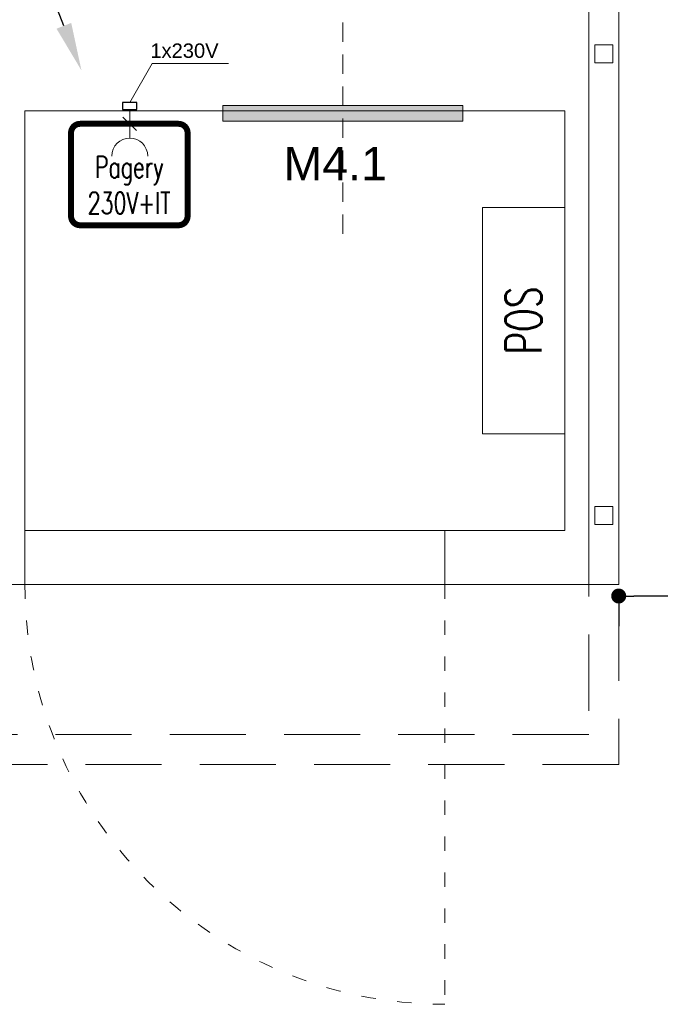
# Model space of a CAD drawing. Header units: millimetres. Extents: x 6161 to 8965, y -9035 to -5431.
# Tile 69 of 256: x 7574 to 7681, y -8048 to -7884. Entities that reach past the tile are written whole.
import ezdxf
from ezdxf import colors
from ezdxf.entities.mleader import LeaderData, LeaderLine
from ezdxf.math import Vec2, Vec3

# ---------------------------------------------------------------- set-up
doc = ezdxf.new("R2010")
doc.units = ezdxf.units.MM
for name, pattern in [('ACAD_ISO03W100', [30, 12, -18]), ('DASHED', [19.05, 12.7, -6.35]), ('DGN Style 2', [53.396408, 32.037845, -21.358563])]:
    doc.linetypes.add(name, pattern=pattern)
for name, color, linetype, lineweight in [('CHLODNICTWO', 94, 'Continuous', 20), ('Instalacje elektryczne', 1, 'Continuous', 20), ('MEBLE PKN', 150, 'Continuous', 20), ('opis_Nr_Pióra__80_Nr_pióra__7', 7, 'Continuous', 15), ('URZADZENIA GASTRO', 242, 'Continuous', 20), ('ZGASTRO-M panel', 252, 'DASHED', 13)]:
    doc.layers.add(name, color=color, linetype=linetype, lineweight=lineweight)
for name, color, linetype in [('HMY_NEW', 10, 'Continuous'), ('Urządzenia', 100, 'Continuous'), ('zmiany', 1, 'Continuous')]:
    doc.layers.add(name, color=color, linetype=linetype)
doc.styles.add('JACEK_07', font='SIMPLEX.SHX', dxfattribs={"width": 0.7})
doc.styles.add('PL_D50', font='GOTHIC.TTF', dxfattribs={"height": 10})
doc.styles.get("Standard").update_dxf_attribs({"font": 'arial.ttf'})
doc.dimstyles.new('PLANCO D50', dxfattribs={"dimscale": 0.5, "dimtxt": 10, "dimasz": 5, "dimexe": 10, "dimexo": 15, "dimgap": 5, "dimtad": 1, "dimdec": 0, "dimrnd": 0.5, "dimzin": 12, "dimtxsty": 'PL_D50', "dimblk": 'DOT', "dimcen": 1.25, "dimadec": 0, "dimazin": 0, "dimtfac": 1, "dimtdec": 0, "dimtmove": 1, "dimatfit": 3, "dimldrblk": 'DOT', "dimfxl": 0, "dimarcsym": 0})

# ---------------------------------------------------------------- blocks, each defined once
blk = doc.blocks.new('dfgbdfbd')
at = {"layer": 'opis_Nr_Pióra__80_Nr_pióra__7', "lineweight": 5}
h = blk.add_hatch(dxfattribs=at)
h.set_pattern_fill('ANGLE', color=256, scale=0.5, angle=180)
h.set_pattern_definition([(180, (30777.8764, 10184.8326), (-4e-16, -3.4925), [2.54, -0.9525]), (270, (30777.8764, 10184.8326), (3.4925, -6e-16), [2.54, -0.9525])])
h.paths.add_polyline_path([(16631.8, -3448.7), (16824.9, -3448.7), (16824.9, -3422.5), (16631.8, -3422.5)])
h.paths.add_polyline_path([(16824.9, -3448.7), (17024.9, -3448.7), (17024.9, -3422.5), (16824.9, -3422.5)])
h.paths.add_polyline_path([(16624.9, -3448.7), (16631.8, -3448.7), (16631.8, -3422.5), (16624.9, -3422.5)])
at = {"layer": 'MEBLE PKN', "color": 112, "linetype": 'DGN Style 2', "lineweight": 5}
blk.add_line((16824.9, -3234.5), (16824.9, -4246.2), dxfattribs=at)
at = {"layer": 'opis_Nr_Pióra__80_Nr_pióra__7', "lineweight": 5}
blk.add_lwpolyline([(17024.9, -3448.7), (16624.9, -3448.7), (16624.9, -3422.5), (17024.9, -3422.5)], close=True, dxfattribs=at)
at = {"layer": 'ZGASTRO-M panel', "color": 3, "lineweight": 5}
blk.add_text('M4.1', height=55.5, rotation=180, dxfattribs=at).set_placement((16923.8, -3323.7))
blk = doc.blocks.new('gn-230')
at = {"layer": 'Instalacje elektryczne'}
for p, q in [((-4, 0), (-19.8, 0)), ((-15.65, -3.75), (-8.15, 3.75))]:
    blk.add_line(p, q, dxfattribs=at)
at = {"layer": 'Instalacje elektryczne', "lineweight": 30}
blk.add_lwpolyline([(-4, -4), (0, -4), (0, 4), (-4, 4)], close=True, dxfattribs=at)
at = {"layer": 'Instalacje elektryczne'}
blk.add_arc((-29.8, 0), 10, 270, 90, dxfattribs=at)
blk = doc.blocks.new('pagery')
at = {"layer": 'Instalacje elektryczne', "elevation": 0}
blk.add_lwpolyline([(169786.7, 35894.8), (169824.2, 35959.8), (169951.2, 35959.8)], dxfattribs=at)
at = {"layer": 'URZADZENIA GASTRO', "const_width": 10, "elevation": 0}
blk.add_lwpolyline([(169703.9, 35859.1), (169868.1, 35859.1, -0.414214), (169883.1, 35844.1), (169883.1, 35705, -0.414214), (169868.1, 35690), (169703.9, 35690, -0.414214), (169688.9, 35705), (169688.9, 35844.1, -0.414214)], format="xyb", close=True, dxfattribs=at)
at = {"layer": 'Instalacje elektryczne', "xscale": 2.999999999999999, "yscale": 2.999999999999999, "zscale": 2.999999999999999, "rotation": 90.00000000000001}
blk.add_blockref('gn-230', (169786.7, 35894.8, 0), dxfattribs=at)
at = {"layer": 'Instalacje elektryczne', "insert": (169821.1, 35993.1, 0), "char_height": 24, "width": 194.723, "attachment_point": 1}
blk.add_mtext('1x230V', dxfattribs=at)
at = {"layer": 'Urządzenia', "color": 242, "insert": (169785.7, 35757.1, 0), "char_height": 36, "width": 140.1, "attachment_point": 5, "style": 'JACEK_07'}
blk.add_mtext('Pagery\\P230V+IT', dxfattribs=at)
blk = doc.blocks.new('WYSPA KASOWA')
for p, q in [((-5, 79), (-5, 100)), ((0, 100), (0, 0)), ((-4, 87), (-4, 90)), ((-4, 90), (-1, 90)), ((-1, 90), (-1, 87)), ((-1, 87), (-4, 87)), ((-99, 79), (-9, 79)), ((-99, 9), (-99, 79)), ((-9, 9), (-9, 79)), ((-5, 9), (-5, 79)), ((-4, 13), (-4, 10)), ((-1, 13), (-4, 13)), ((-1, 10), (-1, 13)), ((-4, 10), (-1, 10)), ((-9, 9), (-99, 9)), ((-99, 9), (-99, 0)), ((-29, 9), (-29, 0)), ((-5, 0), (-5, 9)), ((-5, 0), (-102, 0)), ((0, 0), (-5, 0))]:
    blk.add_line(p, q)
at = {"linetype": 'ACAD_ISO03W100', "ltscale": 0.2}
blk.add_line((-29, 0), (-29, -70), dxfattribs=at)
at = {"color": 8, "linetype": 'DASHED'}
for points in [[(-360, 130), (0, 130), (0, -30), (-360, -30)], [(-355, 125), (-5, 125), (-5, -25), (-355, -25)]]:
    blk.add_lwpolyline(points, close=True, dxfattribs=at)
blk.add_lwpolyline([(-9, 25.14), (-9, 62.86), (-22.72, 62.86), (-22.72, 25.14)], close=True)
at = {"linetype": 'ACAD_ISO03W100', "ltscale": 0.2}
blk.add_arc((-29, 0), 70, 180, 270, dxfattribs=at)
at = {"color": 7, "insert": (-15.86, 44), "char_height": 6, "width": 37.7197, "attachment_point": 5, "rotation": 90, "style": 'JACEK_07'}
blk.add_mtext('POS', dxfattribs=at)
blk = doc.blocks.new('_Dot')
at = {"color": 0, "linetype": 'ByBlock', "lineweight": -2}
blk.add_line((-0.5, 0), (-1, 0), dxfattribs=at)
at = {"color": 0, "linetype": 'ByBlock', "const_width": 0.5}
blk.add_lwpolyline([(-0.25, 0, 1), (0.25, 0, 1)], format="xyb", close=True, dxfattribs=at)
blk = doc.blocks.new('*D668')
at = {"color": 0, "lineweight": -2, "transparency": 16777216}
for p, q in [((7897.66, -7980.03), (7897.66, -7975.03)), ((7673.62, -7980.03), (7673.62, -7985.03)), ((7895.16, -7980.03), (7676.12, -7980.03))]:
    blk.add_line(p, q, dxfattribs=at)
at = {"layer": 'Defpoints', "color": 0, "transparency": 16777216}
for p in [(7673.62, -7978.11), (7673.62, -7980.03), (7897.66, -7980.03)]:
    blk.add_point(p, dxfattribs=at)
at = {"color": 0, "lineweight": -2, "transparency": 16777216, "xscale": 2.5, "yscale": 2.5, "zscale": 2.5, "rotation": 180}
blk.add_blockref('_Dot', (7673.62, -7980.03), dxfattribs=at)
at = {"color": 0, "lineweight": -2, "transparency": 16777216, "xscale": 2.5, "yscale": 2.5, "zscale": 2.5}
blk.add_blockref('_Dot', (7897.66, -7980.03), dxfattribs=at)
at = {"color": 0, "transparency": 16777216, "insert": (7785.64, -7972.4), "char_height": 10, "attachment_point": 5, "style": 'PL_D50'}
blk.add_mtext('224', dxfattribs=at)

msp = doc.modelspace()

# ---------------------------------------------------------------- block references
at = {"layer": 'CHLODNICTWO', "xscale": 0.1, "yscale": 0.1, "zscale": 0.1, "rotation": 180}
msp.add_blockref('dfgbdfbd', (9310.12, -8243.08), dxfattribs=at)
at = {"layer": 'MEBLE PKN'}
msp.add_blockref('WYSPA KASOWA', (7673.62, -7978.11), dxfattribs=at)
at = {"layer": 'zmiany', "xscale": 0.1, "yscale": 0.1, "zscale": 0.1}
msp.add_blockref('pagery', (-9386.57, -11487.2, 0), dxfattribs=at)

# ---------------------------------------------------------------- dimensions: what is measured, and where the dimension line sits
dim = msp.add_linear_dim(base=(7673.62, -7980.03), p1=(7897.66, -7980.03), p2=(7673.62, -7978.11), dimstyle='PLANCO D50')
dim.commit()
dim.dimension.update_dxf_attribs({"geometry": '*D668', "text_midpoint": (7785.64, -7972.4)})

# ---------------------------------------------------------------- leaders
at = {"layer": 'HMY_NEW', "color": 1, "linetype": 'ByBlock'}
ml = msp.add_multileader_mtext('Standard', dxfattribs=at)
ml.set_content('ŁADOWANIE \\PPAGERÓW', color=1, style='JACEK_07')
ml.set_leader_properties()
ml.build(insert=Vec2(0, 0))
ml.multileader.update_dxf_attribs({"dogleg_length": 11.6, "arrow_head_size": 8})
ctx = ml.context
ctx.base_point, ctx.char_height, ctx.arrow_head_size, ctx.landing_gap_size, ctx.plane_origin = Vec3(7518.67, -7837.26), 5, 8, 1.8, Vec3(7487.31, -7928.74)
ctx.attachment_type = 2
notes = []
notes.append((ctx, [(0, (1, 1, 0), (7562.37, -7837.26), (-1, 0), 11.6, [(0, [(7584.05, -7892.39)], 0, [])])]))
ctx.mtext.insert, ctx.mtext.flow_direction = Vec3(7520.47, -7834.26), 5
for ctx, leaders in notes:
    for number, flags, end, landing, length, lines in leaders:
        leader = LeaderData()
        leader.index, (leader.has_last_leader_line, leader.has_dogleg_vector, leader.attachment_direction) = number, flags
        leader.last_leader_point, leader.dogleg_vector, leader.dogleg_length = Vec3(end), Vec3(landing), length
        for number, points, colour, breaks in lines:
            line = LeaderLine()
            line.index, line.vertices, line.color, line.breaks = number, Vec3.list(points), colors.encode_raw_color(colour), breaks
            leader.lines.append(line)
        ctx.leaders.append(leader)

doc.saveas('drawing.dxf')
